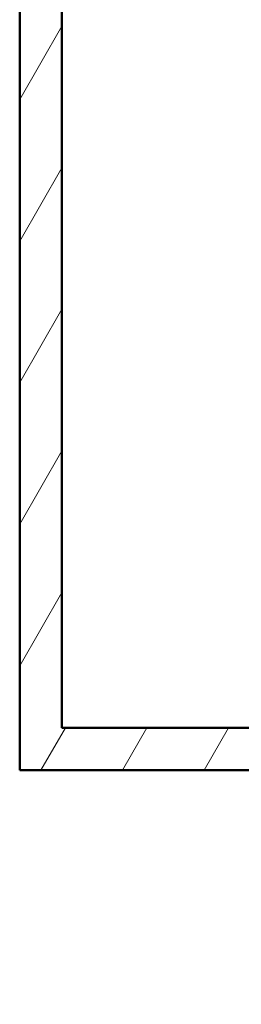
# Model space of a CAD drawing. Header units: millimetres. Extents: x 100 to 2000, y 93 to 2870.
# Tile 2 of 37: x 399 to 499, y 857 to 1298. Entities that reach past the tile are written whole.
import ezdxf

# ---------------------------------------------------------------- set-up
doc = ezdxf.new("R2010")
doc.units = ezdxf.units.MM
doc.header["$LTSCALE"] = 10
doc.layers.add('Hatch', color=7, linetype='Continuous', lineweight=9)
doc.layers.add('Visible Edges(ISO)', color=7, linetype='Continuous', lineweight=50)

msp = doc.modelspace()

# ---------------------------------------------------------------- hatches: boundary and pattern name
at = {"layer": 'Hatch'}
h = msp.add_hatch(dxfattribs=at)
h.set_pattern_fill('ANSI31', color=256, scale=254, angle=15, style=0)
h.set_pattern_definition([(60, (0, 0), (-27.4963, 15.875), [])])
h.paths.add_polyline_path([(956.03, 1623.69), (975.03, 1623.69), (975.03, 1723.69), (956.03, 1723.69)])
h.paths.add_polyline_path([(566.03, 856.69), (566.03, 961.69), (906.03, 961.69), (906.03, 856.69), (925.03, 856.69), (925.03, 961.69), (975.03, 961.69), (975.03, 980.69), (418.03, 980.69), (418.03, 1723.69), (399.03, 1723.69), (399.03, 961.69), (547.03, 961.69), (547.03, 856.69)])

# ---------------------------------------------------------------- linework, layer by layer
at = {"layer": 'Visible Edges(ISO)'}
for p, q in [((399.03, 1723.69), (399.03, 961.69)), ((418.03, 980.69), (418.03, 1723.69)), ((975.03, 980.69), (418.03, 980.69)), ((399.03, 961.69), (547.03, 961.69))]:
    msp.add_line(p, q, dxfattribs=at)

doc.saveas('drawing.dxf')
